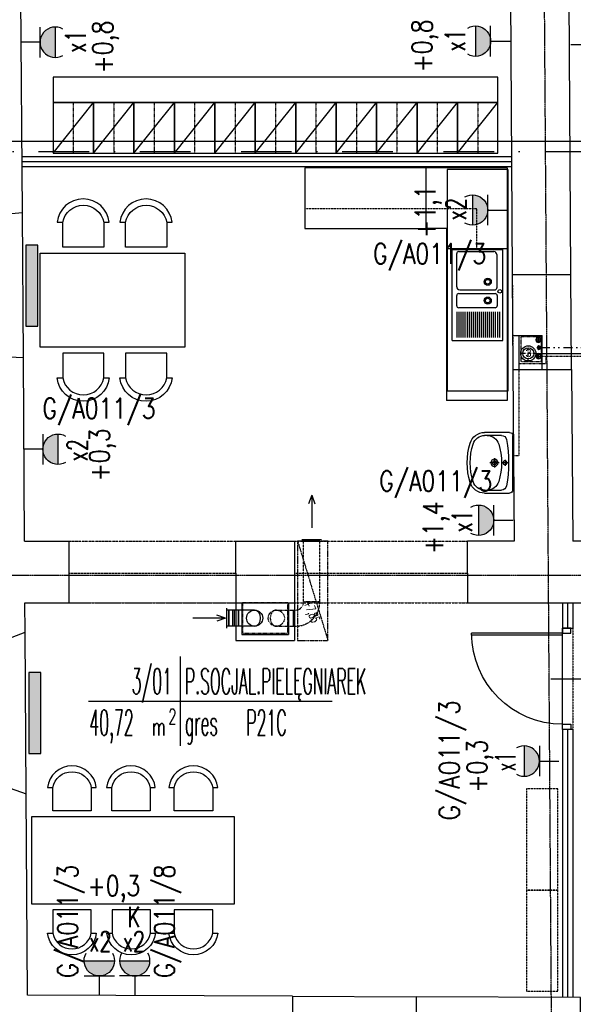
# Model space of a CAD drawing. Header units: inches. Extents: x -145354 to -97635, y 38777 to 78670.
# Tile 3 of 231: x -142909 to -142361, y 41197 to 42170. Entities that reach past the tile are written whole.
import ezdxf
from ezdxf.enums import TextEntityAlignment as Align

# ---------------------------------------------------------------- set-up
doc = ezdxf.new("R2010")
doc.units = ezdxf.units.IN
doc.header["$MEASUREMENT"] = 0
for name, pattern in [('00-inst$0$DASHDOT', [1, 0.5, -0.25, 0, -0.25]), ('CENTER', [2, 1.25, -0.25, 0.25, -0.25]), ('DASHDOT', [1, 0.5, -0.25, 0, -0.25]), ('DASHED', [0.75, 0.5, -0.25]), ('DASHED2', [0.375, 0.25, -0.125]), ('DIVIDE', [31.75, 12.7, -6.35, 0, -6.35, 0, -6.35])]:
    doc.linetypes.add(name, pattern=pattern)
doc.layers.get('0').update_dxf_attribs({"color": 101})
for name, color, linetype in [('Drz---drzwi', 5, 'Continuous'), ('E-OPIS_POM', 6, 'Continuous'), ('E35', 6, 'Continuous'), ('E50', 3, 'Continuous'), ('E50_kor', 3, 'Continuous'), ('Ins-kan', 54, 'Continuous'), ('Ins-went', 141, 'Continuous'), ('Ins-went-opis', 141, 'Continuous'), ('Ins-wod', 152, 'Continuous'), ('Mks-podposadzkowa', 230, 'Continuous'), ('Mw-cr-rury', 160, 'DIVIDE'), ('Mw-wc-rury', 160, 'DASHDOT'), ('Okn---okna', 5, 'Continuous'), ('Os-osie glowne', 8, 'CENTER'), ('piony_K_nr', 240, 'Continuous'), ('Sc-cegla pelna', 32, 'Continuous'), ('Sc-gazobeton', 45, 'Continuous'), ('Sc-gk', 120, 'Continuous'), ('Sc-gk-hatch', 8, 'Continuous'), ('Sc-nad', 5, 'DASHED2'), ('Sc-nadproza kon', 5, 'DASHED2'), ('Suf-widok', 8, 'Continuous'), ('W-otwor-strop', 126, 'Continuous'), ('Wyp-grzejniki', 56, 'Continuous'), ('Wyp-kuchnia', 71, 'Continuous'), ('Wyp-meble', 155, 'Continuous'), ('Wyp-sanitar', 131, 'Continuous')]:
    doc.layers.add(name, color=color, linetype=linetype)
doc.styles.add('KA wymiar', font='romans.shx', dxfattribs={"width": 0.6})
doc.styles.add('ROMANS', font='romans', dxfattribs={"width": 0.85})
doc.styles.add('TYTUL2', font='ARIAL.TTF')
doc.linetypes.add('BATTING', pattern='A,0.0001,-0.1,[134,ltypeshp.shx,S=0.1,R=0,X=-0.1,Y=0],-0.2,[134,ltypeshp.shx,S=0.1,R=180,X=0.1,Y=0],-0.1', length=0.4001)

# ---------------------------------------------------------------- blocks, each defined once
blk = doc.blocks.new('pow')
for p, q in [((0, 0.523), (0, -0.523)), ((-1.075, 0), (1.78, 0))]:
    blk.add_line(p, q)
at = {"style": 'KA wymiar', "width": 0.6}
for s, height, p in [('2', 0.18, (-0.139, -0.27)), ('m', 0.21, (-0.333, -0.401))]:
    blk.add_text(s, height=height, dxfattribs=at).set_placement(p)
at = {"style": 'KA wymiar'}
for tag, width, p in [('01', 0.7, (-0.131, 0.084)), ('000.00', 0.6, (-0.364, -0.401))]:
    blk.add_attdef(tag, text='', height=0.3, dxfattribs=dict(at, width=width)).set_placement(p, align=Align.RIGHT)
blk.add_attdef('POMIESZCZENIE', (0.071, 0.084), '', height=0.3, dxfattribs=at)
at = {"style": 'KA wymiar', "width": 0.8}
blk.add_attdef('POSADZKA', (0.071, -0.401), '', height=0.3, dxfattribs=at)
blk = doc.blocks.new('g2')
at = {"layer": 'E35'}
blk.add_line((15, 19.27), (-15, 19.27), dxfattribs=at)
blk.add_arc((0, 34.27), 15, 150, 30, dxfattribs=at)
at = {"layer": 'E50'}
blk.add_line((0, 19.27), (0, 0), dxfattribs=at)
blk = doc.blocks.new('G1')
at = {"layer": 'E35'}
blk.add_hatch(color=256, dxfattribs=at).paths.add_polyline_path([(10, 22.85), (-10, 22.85, 1)])
for p, q in [((-10, 22.85), (10, 22.85)), ((10, 12.85), (-10, 12.85))]:
    blk.add_line(p, q, dxfattribs=at)
blk.add_arc((0, 22.85), 10, 150, 30, dxfattribs=at)
at = {"layer": 'E50'}
blk.add_line((0, 12.85), (0, 0), dxfattribs=at)
blk = doc.blocks.new('_kdfjgkfh')
at = {"linetype": 'Continuous'}
for p, q in [((40, 0), (0, 0)), ((0, 0), (0, -50)), ((0, -50), (40, 0)), ((40, -50), (40, 0)), ((0, -50), (40, -50))]:
    blk.add_line(p, q, dxfattribs=at)
at = {"linetype": 'DASHED', "ltscale": 0.2}
blk.add_line((20, 0), (20, -50), dxfattribs=at)
blk = doc.blocks.new('W029')
for points in [[(-53.78, 76.9), (-59.03, 76.9, -0.895014), (-7.4, 76.9), (-12.96, 76.9, 0.825539), (-53.71, 76.86), (-53.71, 52.3), (-12.96, 52.3), (-12.96, 76.9)], [(8.36, 76.9), (3.1, 76.9, -0.895014), (54.73, 76.9), (49.18, 76.9, 0.825539), (8.43, 76.86), (8.43, 52.3), (49.18, 52.3), (49.18, 76.9)], [(-53.78, -76.9), (-59.03, -76.9, 0.895014), (-7.4, -76.9), (-12.96, -76.9, -0.825539), (-53.71, -76.86), (-53.71, -52.3), (-12.96, -52.3), (-12.96, -76.9)], [(8.36, -76.9), (3.1, -76.9, 0.895014), (54.73, -76.9), (49.18, -76.9, -0.825539), (8.43, -76.86), (8.43, -52.3), (49.18, -52.3), (49.18, -76.9)]]:
    blk.add_lwpolyline(points, format="xyb")
at = {"linetype": 'Continuous'}
blk.add_lwpolyline([(-71.54, 46.41), (71.54, 46.41), (71.54, -46.41), (-71.54, -46.41), (-71.54, 46.41)], dxfattribs=at)
blk = doc.blocks.new('W030')
for points in [[(-78.99, 71.86), (-83.9, 71.86, -0.895014), (-35.66, 71.86), (-40.84, 71.86, 0.825539), (-78.93, 71.83), (-78.93, 48.87), (-40.84, 48.87), (-40.84, 71.86)], [(-17.5, 71.86), (-22.41, 71.86, -0.895014), (25.83, 71.86), (20.64, 71.86, 0.825539), (-17.44, 71.83), (-17.44, 48.87), (20.64, 48.87), (20.64, 71.86)], [(41.09, 71.86), (36.18, 71.86, -0.895014), (84.42, 71.86), (79.23, 71.86, 0.825539), (41.15, 71.83), (41.15, 48.87), (79.23, 48.87), (79.23, 71.86)], [(-78.99, -71.86), (-83.9, -71.86, 0.895014), (-35.66, -71.86), (-40.84, -71.86, -0.825539), (-78.93, -71.83), (-78.93, -48.87), (-40.84, -48.87), (-40.84, -71.86)], [(-17.22, -71.86), (-22.13, -71.86, 0.895014), (26.11, -71.86), (20.92, -71.86, -0.825539), (-17.16, -71.83), (-17.16, -48.87), (20.92, -48.87), (20.92, -71.86)], [(41.09, -71.86), (36.18, -71.86, 0.895014), (84.42, -71.86), (79.23, -71.86, -0.825539), (41.15, -71.83), (41.15, -48.87), (79.23, -48.87), (79.23, -71.86)]]:
    blk.add_lwpolyline(points, format="xyb")
at = {"linetype": 'Continuous'}
blk.add_lwpolyline([(-100, 43.37), (100, 43.37), (100, -43.37), (-100, -43.37), (-100, 43.37)], dxfattribs=at)
blk = doc.blocks.new('_0630_DRZWI_90')
at = {"ltscale": 7}
for p, q in [((5, 8), (5, 98)), ((6.8, 8), (6.8, 97.98))]:
    blk.add_line(p, q, dxfattribs=at)
at = {"ltscale": 25}
for p, q in [((50, 19.7), (50, -28.9)), ((5, 8), (0, 8)), ((0, 8), (5, 8)), ((0, 0), (0, 8)), ((5, 0), (0, 0)), ((5, 0), (0, 0)), ((95, 8), (5, 8)), ((5, 8), (5, 0)), ((95, 8), (95, 0)), ((100, 8), (95, 8)), ((95, 0), (100, 0)), ((95, 0), (100, 0)), ((100, 0), (100, 8))]:
    blk.add_line(p, q, dxfattribs=at)
at = {"ltscale": 7}
blk.add_arc((5, 8), 90, 0, 90, dxfattribs=at)
blk = doc.blocks.new('umywalka_60x45')
at = {"ltscale": 25}
for p, q in [((-27, 0), (27, 0)), ((-30, -27.72), (-30, -3)), ((3, -7.5), (-3, -7.5)), ((0, -4.5), (0, -10.5)), ((30, -3), (30, -27.72)), ((-27, -27.72), (-27, -11.03)), ((4.5, -18), (-4.5, -18)), ((0, -13.5), (0, -22.5)), ((27, -11.03), (27, -27.72))]:
    blk.add_line(p, q, dxfattribs=at)
for centre, radius in [((0, -7.5), 2), ((0, -18), 3.5), ((0, -18), 2)]:
    blk.add_circle(centre, radius, dxfattribs=at)
for centre, radius, start, end in [((27, -3), 3, 0, 90), ((-27, -3), 3, 90, 180), ((-22, -11.03), 5, 100.52627, 180), ((0, -129.43), 125.43, 79.47373, 100.52627), ((22, -11.03), 5, 0, 79.47373), ((-15, -25.28), 12, 107.3129, 180), ((0, -73.4), 62.4, 72.6871, 107.3129), ((15, -25.28), 12, 0, 72.6871), ((-15, -27.72), 15, 180, 252.6871), ((-15, -27.72), 12, 180, 252.6871), ((15, -27.72), 12, 287.3129, 0), ((15, -27.72), 15, 287.3129, 0), ((0, 20.4), 65.4, 252.6871, 287.3129), ((0, 20.4), 62.4, 252.6871, 287.3129)]:
    blk.add_arc(centre, radius, start, end, dxfattribs=at)
blk = doc.blocks.new('zlew_A')
at = {"layer": 'Wyp-kuchnia', "color": 155}
for p, q in [((5, -169.11), (5, -79.11)), ((5, -79.11), (55, -79.11)), ((9.5, -115.93), (9.5, -83.11)), ((11.5, -81.11), (46.19, -81.11)), ((49.19, -84.11), (49.19, -116.93)), ((55, -169.11), (55, -79.11)), ((9.5, -134.61), (9.5, -124.61)), ((11.5, -122.61), (47.5, -122.61)), ((12.5, -118.93), (47.19, -118.93)), ((49.5, -124.61), (49.5, -134.61)), ((10, -166.11), (10, -140.61)), ((47.5, -136.61), (11.5, -136.61)), ((12, -166.11), (12, -140.61)), ((14, -166.11), (14, -140.61)), ((16, -166.11), (16, -140.61)), ((18, -166.11), (18, -140.61)), ((20, -166.11), (20, -140.61)), ((22, -166.11), (22, -140.61)), ((24, -166.11), (24, -140.61)), ((26, -166.11), (26, -140.61)), ((28, -166.11), (28, -140.61)), ((30, -166.11), (30, -140.61)), ((32, -166.11), (32, -140.61)), ((34, -166.11), (34, -140.61)), ((36, -166.11), (36, -140.61)), ((38, -166.11), (38, -140.61)), ((40, -166.11), (40, -140.61)), ((42, -166.11), (42, -140.61)), ((44, -166.11), (44, -140.61)), ((46, -166.11), (46, -140.61)), ((48, -166.11), (48, -140.61)), ((50, -166.11), (50, -140.61)), ((52, -166.11), (52, -140.61)), ((5, -169.11), (55, -169.11))]:
    blk.add_line(p, q, dxfattribs=at)
for centre, radius in [((40.17, -110.92), 3.5), ((40.17, -110.92), 2.25), ((40.17, -129.55), 3.5), ((52.13, -120.42), 1.82), ((40.17, -129.55), 2.25)]:
    blk.add_circle(centre, radius, dxfattribs=at)
for centre, radius, start, end in [((11.5, -83.11), 2, 90, 180), ((46.19, -84.11), 3, 0, 90), ((12.5, -115.93), 3, 180, 270), ((11.5, -124.61), 2, 90, 180), ((47.19, -116.93), 2, 270, 0), ((47.5, -124.61), 2, 0, 90), ((11.5, -134.61), 2, 180, 270), ((47.5, -134.61), 2, 270, 0)]:
    blk.add_arc(centre, radius, start, end, dxfattribs=at)
at = {"layer": 'Wyp-meble'}
for p, q in [((0, 0), (0, -219.11)), ((60, 0), (0, 0)), ((60, 0), (60, -219.11)), ((60, -219.11), (0, -219.11))]:
    blk.add_line(p, q, dxfattribs=at)
blk = doc.blocks.new('0630_STRZAŁKA')
at = {"ltscale": 0.5}
for points in [[(0, 0), (-3.03, -8.56)], [(0, 0), (0, -32.43)], [(0, 0), (3.03, -8.56)]]:
    blk.add_lwpolyline(points, dxfattribs=at)
blk = doc.blocks.new('_gslkflhklgj')
at = {"linetype": '00-inst$0$DASHDOT', "ltscale": 5}
for p, q in [((7.5, 0), (-7.5, 0)), ((0, -7.5), (0, 7.5))]:
    blk.add_line(p, q, dxfattribs=at)
for radius in [7.5, 5.5]:
    blk.add_circle((0, 0), radius)
blk = doc.blocks.new('pion_woda')
at = {"layer": 'Ins-wod'}
for p, q in [((3, 0), (-3, 0)), ((0, 3), (0, -3))]:
    blk.add_line(p, q, dxfattribs=at)
for centre, radius in [((0, 0.02), 2.55), ((0, 0), 2)]:
    blk.add_circle(centre, radius, dxfattribs=at)
blk = doc.blocks.new('pion_mały')
at = {"layer": 'Ins-wod'}
for p, q in [((0, 2.08), (0, -2.12)), ((2.1, -0.02), (-2.1, -0.02))]:
    blk.add_line(p, q, dxfattribs=at)
for centre, radius in [((0, 0), 1.79), ((0, -0.02), 1.4)]:
    blk.add_circle(centre, radius, dxfattribs=at)
blk = doc.blocks.new('G_80')
at = {"layer": 'Wyp-grzejniki'}
h = blk.add_hatch(dxfattribs=at)
h.set_pattern_fill('DOTS', color=256, scale=0.5, angle=90, style=0)
h.set_pattern_definition([(90, (-37823.9399, -77504.90915), (-0.79375, 0.396875), [0, -0.79375])])
h.paths.add_polyline_path([(80, -12), (80, 0), (0, 0), (0, -12)])
blk.add_lwpolyline([(0, 0), (0, -12), (80, -12), (80, 0)], close=True, dxfattribs=at)

msp = doc.modelspace()

# ---------------------------------------------------------------- hatches: boundary and pattern name
at = {"layer": 'E35'}
for points in [[(-142870.62, 41730.66, -1), (-142870.62, 41760.66)], [(-142409.57, 41422.5, 1), (-142409.57, 41452.5)], [(-142814.78, 41240.19, -1), (-142844.78, 41240.19)], [(-142779.72, 41240.19, -1), (-142809.72, 41240.19)]]:
    msp.add_hatch(color=256, dxfattribs=at).paths.add_polyline_path(points)

# ---------------------------------------------------------------- linework, layer by layer
at = {"color": 5, "linetype": 'Continuous', "lineweight": -2}
for p, q in [((-142627.68, 41654.96), (-142611.68, 41654.96)), ((-142611.68, 41654.96), (-142627.68, 41654.96)), ((-142637.66, 41570.76), (-142637.66, 41586.76))]:
    msp.add_line(p, q, dxfattribs=at)
at = {"layer": 'E35'}
for p, q in [((-142870.62, 41760.66), (-142870.62, 41730.66)), ((-142409.57, 41452.5), (-142409.57, 41422.5)), ((-142844.78, 41240.19), (-142814.78, 41240.19)), ((-142809.72, 41240.19), (-142779.72, 41240.19))]:
    msp.add_line(p, q, dxfattribs=at)
at = {"layer": 'E50_kor', "linetype": 'Continuous', "ltscale": 100}
msp.add_line((-143090, 42050), (-142260, 42050), dxfattribs=at)
at = {"layer": 'E50_kor', "linetype": 'DASHDOT', "ltscale": 100}
msp.add_line((-143090, 42040), (-142260, 42040), dxfattribs=at)
at = {"layer": 'Ins-went'}
for p, q in [((-142629.43, 41656.46), (-142609.93, 41656.46)), ((-142611.68, 41654.46), (-142627.68, 41654.46)), ((-142703.68, 41569.01), (-142703.68, 41588.51)), ((-142701.68, 41586.76), (-142703.68, 41586.76)), ((-142701.68, 41586.76), (-142701.68, 41570.76)), ((-142701.68, 41570.76), (-142701.68, 41586.76)), ((-142692.18, 41586.76), (-142701.68, 41586.76)), ((-142697.68, 41570.76), (-142697.68, 41586.76)), ((-142696.18, 41570.76), (-142696.18, 41586.76)), ((-142692.18, 41570.76), (-142692.18, 41586.76)), ((-142676.18, 41586.76), (-142692.18, 41586.76)), ((-142692.18, 41586.76), (-142692.18, 41570.76)), ((-142701.68, 41570.76), (-142703.68, 41570.76)), ((-142692.18, 41570.76), (-142701.68, 41570.76)), ((-142676.18, 41570.76), (-142692.18, 41570.76))]:
    msp.add_line(p, q, dxfattribs=at)
at = {"layer": 'Ins-went', "linetype": 'DASHED', "ltscale": 0.4}
for p, q in [((-142627.68, 41654.46), (-142627.68, 41656.46)), ((-142627.68, 41594.76), (-142627.68, 41654.96)), ((-142611.68, 41654.46), (-142611.68, 41656.46)), ((-142611.68, 41594.76), (-142611.68, 41654.96)), ((-142637.66, 41586.76), (-142635.68, 41586.76, 4312))]:
    msp.add_line(p, q, dxfattribs=at)
at = {"layer": 'Ins-went', "linetype": 'DASHED', "ltscale": 0.2}
for p, q in [((-142654.68, 41586.76), (-142637.66, 41586.76)), ((-142611.68, 41594.76), (-142627.68, 41594.76))]:
    msp.add_line(p, q, dxfattribs=at)
msp.add_lwpolyline([(-142654.68, 41570.76), (-142635.68, 41570.76)], dxfattribs=at)
at = {"layer": 'Ins-went'}
msp.add_circle((-142676.18, 41578.76), 8, dxfattribs=at)
at = {"layer": 'Ins-went', "linetype": 'DASHED', "ltscale": 0.2}
msp.add_circle((-142654.68, 41578.76), 8, dxfattribs=at)
msp.add_circle((-142654.68, 41578.76), 8, dxfattribs=at)
msp.add_arc((-142635.68, 41594.76, 4312), 8, 270, 0, dxfattribs=at)
at = {"layer": 'Ins-went', "linetype": 'DASHED', "ltscale": 0.4}
msp.add_arc((-142635.68, 41594.76, 4312), 24, 270, 0, dxfattribs=at)
at = {"layer": 'Ins-went'}
msp.add_ellipse((-142676.18, 41578.76), major_axis=(0, 8), ratio=0.75, start_param=3.141593, end_param=6.283185, dxfattribs=at)
at = {"layer": 'Ins-went', "linetype": 'DASHED', "ltscale": 0.2}
msp.add_ellipse((-142654.68, 41578.76), major_axis=(0, -8), ratio=0.75, start_param=3.141593, end_param=6.283185, dxfattribs=at)
at = {"layer": 'Mks-podposadzkowa'}
msp.add_line((-142400.05, 41840.4), (-142274.9, 41840.4), dxfattribs=at)
at = {"layer": 'Mw-cr-rury', "ltscale": 0.7}
msp.add_line((-142393.17, 41846.05), (-142278.45, 41846.05), dxfattribs=at)
at = {"layer": 'Mw-wc-rury'}
for p, q in [((-142414.8, 41830.08), (-142414.8, 41738.99)), ((-142414.8, 41738.99), (-142420.12, 41738.99))]:
    msp.add_line(p, q, dxfattribs=at)
at = {"layer": 'Mw-wc-rury', "ltscale": 0.8}
for p, q in [((-142388.14, 41830.08), (-142414.8, 41830.08)), ((-142393.33, 41837.6), (-142294.02, 41837.6)), ((-142388.14, 41837.6), (-142388.14, 41830.08))]:
    msp.add_line(p, q, dxfattribs=at)
at = {"layer": 'Okn---okna'}
for p, q in [((-142904.82, 41836.34), (-142905.79, 41979.34)), ((-142901.94, 41405.1), (-142903.2, 41564.84))]:
    msp.add_line(p, q, dxfattribs=at)
at = {"layer": 'Os-osie glowne'}
msp.add_line((-142377.42, 40431.76), (-142405.82, 44583.07), dxfattribs=at)
msp.add_lwpolyline([(-143378.77, 41621.16), (-138190.25, 41621.16)], dxfattribs=at)
at = {"layer": 'Sc-cegla pelna'}
for p, q in [((-142363.35, 41918.36), (-142367.07, 42474.36)), ((-142905.79, 41979.34), (-142907.98, 42288.77)), ((-142423.67, 42265.16), (-142421.36, 41918.36)), ((-142421.36, 41918.36), (-142363.35, 41918.36)), ((-142903.74, 41654.97), (-142904.82, 41836.34)), ((-142420.73, 41824.36), (-142362.73, 41824.36)), ((-142903.74, 41654.97), (-142859.8, 41654.97)), ((-142865.68, 41654.97), (-142862.68, 41654.97)), ((-142859.8, 41654.97), (-142859.8, 41623.34)), ((-142694.68, 41654.97), (-142636.68, 41654.97)), ((-142694.68, 41623.34), (-142694.68, 41654.97)), ((-142636.68, 41654.97), (-142636.68, 41623.34)), ((-142465.72, 41623.34), (-142465.72, 41654.96)), ((-142859.8, 41623.34), (-142859.8, 41593.76)), ((-142694.68, 41623.34), (-142694.68, 41593.76)), ((-142636.68, 41623.34), (-142636.68, 41593.76)), ((-142465.72, 41623.34), (-142465.72, 41593.76)), ((-142903.2, 41564.84), (-142903.37, 41593.76)), ((-142903.37, 41593.76), (-142859.8, 41593.76)), ((-142694.68, 41593.76), (-142636.68, 41593.76)), ((-142900.61, 41206.21), (-142901.94, 41405.1))]:
    msp.add_line(p, q, dxfattribs=at)
for points in [[(-142905.79, 41979.34), (-142928.03, 41977.18), (-142928.03, 41977.18), (-142967.74, 41977.18), (-142969.92, 42288.77)], [(-142966.85, 41837.18), (-142926.9, 41837.18), (-142926.9, 41837.18), (-142904.82, 41836.34)], [(-142420.73, 41824.36), (-142419.6, 41654.96), (-142465.72, 41654.96)], [(-142362.73, 41824.36), (-142361.59, 41654.96)], [(-142465.72, 41593.76), (-142346.85, 41593.76), (-142346.85, 41654.96), (-142361.59, 41654.96)], [(-142964.94, 41554.31), (-142924.61, 41554.31), (-142924.63, 41556.64), (-142903.2, 41564.84)], [(-142963.97, 41414.31), (-142923.47, 41414.31), (-142923.46, 41412.64), (-142901.94, 41405.1)], [(-142638.56, 41205.14), (-142900.61, 41206.21)], [(-142638.56, 41205.14), (-142638.56, 41133.14)], [(-142516.56, 41132.64), (-142353.85, 41131.98), (-142353.85, 41203.98), (-142516.56, 41204.64)], [(-142516.56, 41204.64), (-142516.56, 41132.64)]]:
    msp.add_lwpolyline(points, dxfattribs=at)
at = {"layer": 'Sc-gazobeton'}
for p in [(-142420.95, 41858.16), (-142391.69, 41824.36)]:
    msp.add_line(p, (-142391.69, 41858.16), dxfattribs=at)
for points in [[(-142421.36, 41918.36), (-142420.73, 41824.36)], [(-142362.73, 41824.36), (-142363.35, 41918.36)], [(-142414.95, 41858.16), (-142414.73, 41824.4)], [(-142638.56, 41205.14), (-142516.56, 41204.64)]]:
    msp.add_lwpolyline(points, dxfattribs=at)
at = {"layer": 'Sc-gk'}
for p, q in [((-142906.19, 42034.97), (-142422.13, 42034.97)), ((-142906.12, 42024.97), (-142422.07, 42024.97)), ((-142694.68, 41593.76), (-142694.68, 41556.76)), ((-142688.68, 41593.76), (-142688.68, 41562.76)), ((-142642.68, 41593.76), (-142642.68, 41562.76)), ((-142636.68, 41593.76), (-142636.68, 41556.76)), ((-142371.59, 41593.76), (-142371.59, 41568.87)), ((-142361.59, 41593.76), (-142361.59, 41568.87)), ((-142371.59, 41568.87), (-142361.59, 41568.87)), ((-142694.68, 41556.76), (-142636.68, 41556.76)), ((-142688.68, 41562.76), (-142642.68, 41562.76)), ((-142371.59, 41468.87), (-142371.59, 41204.05)), ((-142361.59, 41468.87), (-142371.59, 41468.87)), ((-142361.59, 41468.87), (-142361.59, 41204.01))]:
    msp.add_line(p, q, dxfattribs=at)
at = {"layer": 'Sc-gk-hatch', "linetype": 'BATTING', "ltscale": 0.22}
for p, q in [((-142906.12, 42029.97), (-142422.07, 42029.97)), ((-142366.59, 41593.76), (-142366.59, 41568.87)), ((-142366.59, 41468.87), (-142366.59, 41204.05))]:
    msp.add_line(p, q, dxfattribs=at)
at = {"layer": 'Sc-nad', "ltscale": 4}
for p, q in [((-142859.8, 41623.34), (-142694.68, 41623.34)), ((-142636.68, 41623.34), (-142465.72, 41623.34)), ((-142859.8, 41593.76), (-142694.68, 41593.76))]:
    msp.add_line(p, q, dxfattribs=at)
at = {"layer": 'Sc-nad'}
msp.add_line((-142361.59, 41568.87), (-142361.59, 41468.87), dxfattribs=at)
msp.add_lwpolyline([(-142421.36, 41918.36), (-142420.73, 41824.36)], dxfattribs=at)
at = {"layer": 'Sc-nadproza kon', "linetype": 'DASHDOT', "ltscale": 0.5}
for p, q in [((-142859.8, 41654.97), (-142694.68, 41654.97)), ((-142636.68, 41654.97), (-142465.72, 41654.96)), ((-142859.8, 41593.76), (-142694.68, 41593.76)), ((-142636.68, 41593.76), (-142465.72, 41593.76)), ((-142636.68, 41593.76), (-142465.72, 41593.76)), ((-142636.68, 41593.76), (-142465.72, 41593.76))]:
    msp.add_line(p, q, dxfattribs=at)
at = {"layer": 'Suf-widok', "linetype": 'DIVIDE', "ltscale": 0.02}
msp.add_line((-142633.68, 41654.97), (-142603.68, 41556.76), dxfattribs=at)
msp.add_lwpolyline([(-142603.68, 41654.97), (-142633.68, 41654.97), (-142633.68, 41556.76), (-142603.68, 41556.76)], close=True, dxfattribs=at)
at = {"layer": 'W-otwor-strop', "linetype": 'DASHED2', "ltscale": 0.3}
for points in [[(-142412.69, 41857.16), (-142392.69, 41857.16), (-142392.69, 41832.16), (-142412.69, 41832.16)], [(-142688.18, 41563.76), (-142643.18, 41563.76), (-142643.18, 41593.76), (-142688.18, 41593.76)]]:
    msp.add_lwpolyline(points, close=True, dxfattribs=at)
at = {"layer": 'Wyp-meble'}
for p, q in [((-142426.4, 42023.73), (-142506.4, 42023.73)), ((-142426.4, 42023.73), (-142426.4, 41943.73)), ((-142426.4, 42022.11), (-142426.4, 41793.73)), ((-142486.4, 41963.73), (-142506.4, 41963.73)), ((-142486.4, 41963.73), (-142486.4, 41793.73)), ((-142426.4, 41943.73), (-142486.4, 41943.73)), ((-142426.4, 41793.73), (-142486.4, 41793.73))]:
    msp.add_line(p, q, dxfattribs=at)
at = {"layer": 'Wyp-meble', "linetype": 'DASHED2'}
for p in [(-142506.4, 41983.73), (-142456.4, 41943.73)]:
    msp.add_line(p, (-142456.4, 41983.73), dxfattribs=at)
at = {"layer": 'Wyp-meble'}
for points in [[(-142875.49, 42113.38), (-142875.49, 42088.38), (-142435.49, 42088.38), (-142435.49, 42113.38)], [(-142506.4, 41963.73), (-142506.4, 42023.73), (-142626.4, 42023.73), (-142626.4, 41963.73)]]:
    msp.add_lwpolyline(points, close=True, dxfattribs=at)
at = {"layer": 'Wyp-meble', "linetype": 'DASHED2'}
for points in [[(-142626.4, 41983.73), (-142506.4, 41983.73), (-142506.4, 42023.73), (-142626.4, 42023.73)], [(-142407.21, 41410.05), (-142407.21, 41310.05), (-142376.21, 41310.05), (-142376.21, 41410.05)], [(-142407.21, 41310.05), (-142407.21, 41210.05), (-142376.21, 41210.05), (-142376.21, 41310.05)]]:
    msp.add_lwpolyline(points, close=True, dxfattribs=at)

# ---------------------------------------------------------------- block references
msp.add_blockref('zlew_A', (-142485.78, 42022.11))
at = {"extrusion": (0, 0, -1), "zscale": -1, "rotation": 270}
for name, p in [('pion_woda', (142395.49, 41853.77)), ('pion_mały', (142394.96, 41846.05)), ('pion_woda', (142395.33, 41837.6))]:
    msp.add_blockref(name, p, dxfattribs=at)
at = {"layer": 'Drz---drzwi', "xscale": -1, "rotation": 90}
msp.add_blockref('_0630_DRZWI_90', (-142363.59, 41568.87), dxfattribs=at)
at = {"layer": 'E-OPIS_POM'}
ref = msp.add_blockref('pow', (-142328.02, 42145.51), dxfattribs=dict(at, xscale=67.5, yscale=67.5, zscale=67.5, rotation=90))
ref.add_attrib('000.00', '27,77', dxfattribs={"layer": '0', "height": 15.133, "rotation": 90, "style": 'KA wymiar', "width": 0.8029}).set_placement((-142307.79, 42120.97), align=Align.RIGHT)
ref.add_attrib('01', '13a/01', dxfattribs={"layer": '0', "height": 15.133, "rotation": 90, "style": 'KA wymiar', "width": 0.8029}).set_placement((-142332.28, 42136.66), align=Align.RIGHT)
ref.add_attrib('POMIESZCZENIE', 'KOMUNIKACJA', (-142332.28, 42150.3), dxfattribs={"layer": '0', "height": 15.1326, "rotation": 90, "style": 'KA wymiar', "width": 0.8029})
ref.add_attrib('POSADZKA', 'gres P21A', (-142307.79, 42150.3), dxfattribs={"layer": '0', "height": 15.133, "rotation": 90, "style": 'KA wymiar', "width": 0.8029})
ref = msp.add_blockref('pow', (-142749.63, 41496.62), dxfattribs=dict(at, xscale=84.375, yscale=84.375, zscale=84.375))
ref.add_attrib('000.00', '40,72', dxfattribs={"layer": '0', "height": 25.313, "style": 'KA wymiar', "width": 0.448374}).set_placement((-142795.8, 41462.79), align=Align.RIGHT)
ref.add_attrib('01', '3/01', dxfattribs={"layer": '0', "height": 25.313, "style": 'KA wymiar', "width": 0.448374}).set_placement((-142757.89, 41503.74), align=Align.RIGHT)
ref.add_attrib('POMIESZCZENIE', 'P.SOCJAL.PIELĘGNIAREK', (-142745.15, 41503.74), dxfattribs={"layer": '0', "height": 25.3125, "style": 'KA wymiar', "width": 0.448374})
ref.add_attrib('POSADZKA', 'gres   P21C', (-142745.15, 41462.79), dxfattribs={"layer": '0', "height": 25.3125, "style": 'KA wymiar', "width": 0.448374})
at = {"layer": 'E35', "yscale": 1.5, "zscale": 1.5}
for p, xscale, rotation in [((-142907.6, 42147.88), 1.5, 270), ((-142423.51, 42148.92), -1.5, 90), ((-142426.4, 41982.05), -1.5, 90), ((-142420.4, 41675.5), -1.5, 90)]:
    msp.add_blockref('G1', p, dxfattribs=dict(at, xscale=xscale, rotation=rotation))
at = {"layer": 'E35', "xscale": -1, "rotation": 270.0000000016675}
msp.add_blockref('g2', (-142904.89, 41745.66), dxfattribs=at)
at = {"layer": 'E35'}
for p, rotation in [((-142375.3, 41437.5), 90), ((-142794.72, 41205.92), 359.9999999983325)]:
    msp.add_blockref('g2', p, dxfattribs=dict(at, rotation=rotation))
at = {"layer": 'E35', "xscale": -1}
msp.add_blockref('g2', (-142829.78, 41205.92), dxfattribs=at)
at = {"layer": 'Ins-kan'}
msp.add_blockref('_gslkflhklgj', (-142405.55, 41840.4), dxfattribs=at)
at = {"layer": 'Ins-went-opis'}
msp.add_blockref('0630_STRZAŁKA', (-142619.68, 41700.42), dxfattribs=at)
at = {"layer": 'Ins-went-opis', "rotation": 270}
msp.add_blockref('0630_STRZAŁKA', (-142704.85, 41578.76), dxfattribs=at)
at = {"layer": 'Wyp-grzejniki', "rotation": 90}
for p in [(-142902.45, 41867.18), (-142899.57, 41444.97)]:
    msp.add_blockref('G_80', p, dxfattribs=at)
at = {"layer": 'Wyp-meble'}
for p in [(-142875.49, 42088.38), (-142835.49, 42088.38), (-142795.49, 42088.38), (-142755.49, 42088.38), (-142715.49, 42088.38), (-142675.49, 42088.38), (-142635.49, 42088.38), (-142595.49, 42088.38), (-142555.49, 42088.38), (-142515.49, 42088.38), (-142475.49, 42088.38)]:
    msp.add_blockref('_kdfjgkfh', p, dxfattribs=at)
at = {"layer": 'Wyp-meble', "rotation": 180}
for name, p in [('W029', (-142816.79, 41893.04)), ('W030', (-142796.53, 41339.44))]:
    msp.add_blockref(name, p, dxfattribs=at)
at = {"layer": 'Wyp-sanitar', "xscale": -1, "rotation": 270}
msp.add_blockref('umywalka_60x45', (-142420.95, 41732.27), dxfattribs=at)

# ---------------------------------------------------------------- texts
at = {"layer": 'E35', "style": 'ROMANS'}
for s, rotation, width, p in [('+0,8', 90, 0.8, (-142823.43, 42143.23)), ('+0,8', 90, 0.8, (-142507.67, 42144.27)), ('x1', 90, 0.7, (-142853.24, 42148.81)), ('x1', 90, 0.7, (-142477.86, 42149.85)), ('+1,1', 90, 0.8, (-142504.31, 41980.61)), ('x2', 90, 0.7, (-142476.86, 41982.98)), ('G/A011/3', 0, 0.8, (-142830.1, 41784.55)), ('x2', 90, 0.7, (-142851.56, 41744.73)), ('+0,3', 90, 0.8, (-142826.57, 41740.11)), ('+1,4', 90, 0.8, (-142496.53, 41668.13)), ('x1', 90, 0.7, (-142470.86, 41674.58)), ('G/A011/3', 90, 0.85, (-142482.17, 41438.31)), ('+0,3', 90, 0.8, (-142453.2, 41432.5)), ('x1', 90, 0.6, (-142428.21, 41436.82)), ('G/A011/3', 90, 0.8, (-142859.61, 41279.24)), ('+0,3', 0, 0.8, (-142815.23, 41311.24)), ('G/A011/8', 90, 0.8, (-142763.89, 41279.24)), ('K', 360, 0.7, (-142795.65, 41283.32)), ('x2', 0, 0.7, (-142828.85, 41259.25)), ('x2', 360, 0.7, (-142795.65, 41259.25))]:
    msp.add_text(s, height=20, rotation=rotation, dxfattribs=dict(at, width=width)).set_placement(p, align=Align.MIDDLE)
at = {"layer": 'E35', "style": 'ROMANS', "width": 0.8}
for p in [(-142503.06, 41937.41), (-142497.06, 41712.86)]:
    msp.add_text('G/A011/3', height=20, dxfattribs=at).set_placement(p, align=Align.MIDDLE)
at = {"layer": 'piony_K_nr', "style": 'TYTUL2'}
msp.add_text('3', height=8, dxfattribs=at).set_placement((-142408.44, 41836.74, -76.7))
at = {"layer": 'Suf-widok', "style": 'KA wymiar', "width": 0.6}
msp.add_text(' +7,85', height=9, rotation=291.41191, dxfattribs=at).set_placement((-142628.98, 41597.51))

doc.saveas('drawing.dxf')
